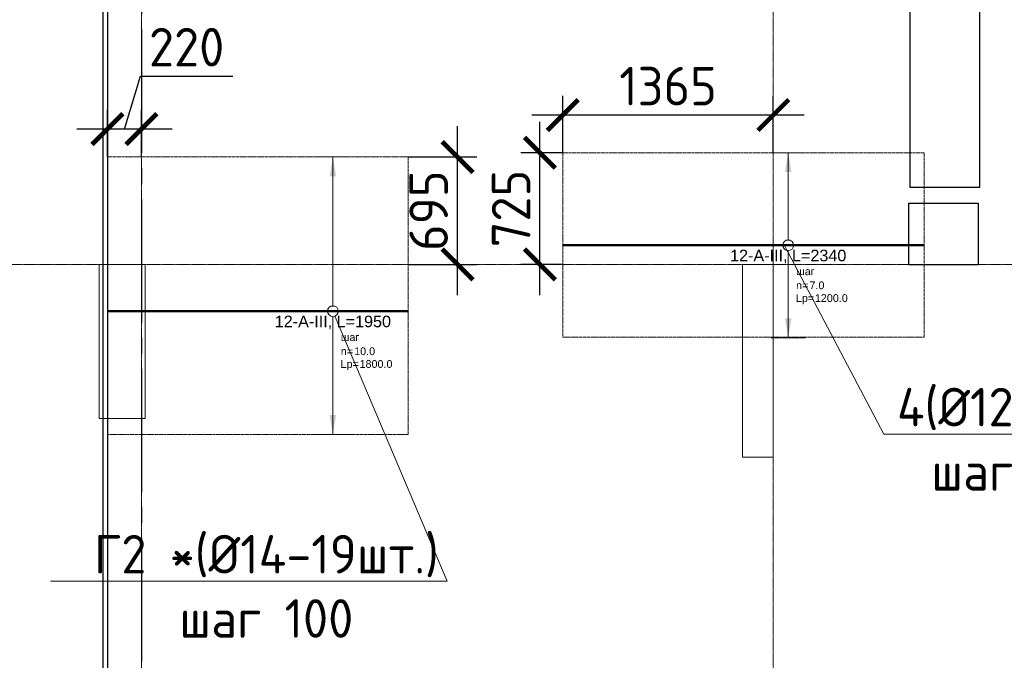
# Model space of a CAD drawing. Header units: millimetres. Extents: x -42044588 to 856694, y -806701 to 941911.
# Tile 216 of 256: x 3247 to 9636, y -430019 to -425863. Entities that reach past the tile are written whole.
import ezdxf
from ezdxf import colors
from ezdxf.entities.mleader import LeaderData, LeaderLine
from ezdxf.enums import TextEntityAlignment as Align
from ezdxf.math import Vec2, Vec3

# ---------------------------------------------------------------- set-up
doc = ezdxf.new("R2010")
doc.units = ezdxf.units.MM
doc.set_wipeout_variables(frame=1)
for name, pattern in [('01 Штриховая _4 мм_', [6, 3.5, -2.5]), ('______5', [1100, 800, -100, 100, -100]), ('DASHED', [7, 5, -2, 0]), ('GOST2.303 4', [7, 5, -2, 0]), ('осевая', [50.8, 31.75, -6.35, 6.35, -6.35])]:
    doc.linetypes.add(name, pattern=pattern)
doc.layers.add('0 @ 100', color=7, linetype='Continuous')
for name, color, linetype, lineweight in [('907Сл Осевые', 1, 'Continuous', 0), ('АрмСтер', 2, 'Continuous', 50), ('контур распр. стерхней', 2, 'GOST2.303 4', 20), ('Оси', 40, '______5', 18), ('Перекрытие ж_бетон', 1, 'Continuous', 30), ('подоснова', 151, 'Continuous', 5), ('РАЗМЕРЫ', 1, 'Continuous', 9)]:
    doc.layers.add(name, color=color, linetype=linetype, lineweight=lineweight)
doc.layers.add('АрмСтер_атрибуты', color=2, linetype='Continuous', lineweight=0, plot=False)
doc.layers.add('Колонна_ бетон', color=7, linetype='Continuous', lineweight=50, true_color=0xb4b496)
doc.styles.add('GOST-2.304_Type-B', font='GOST_Common.ttf')
doc.styles.get("Standard").update_dxf_attribs({"font": 'arial.ttf'})
doc.styles.add('Аннотативный', font='arial.ttf')
doc.styles.add('ГОСТ', font='GOST_Common.ttf')
doc.dimstyles.new('СПДС', dxfattribs={"dimscale": 100, "dimtxt": 2.5, "dimasz": 2, "dimexe": 1.25, "dimexo": 0, "dimtad": 1, "dimdec": 0, "dimrnd": 5, "dimtxsty": 'GOST-2.304_Type-B', "dimblk": 'ARCHTICK', "dimcen": 2.5, "dimdle": 2, "dimclrd": 1, "dimclre": 1, "dimclrt": 1, "dimadec": 0, "dimazin": 2, "dimtfac": 0.75, "dimtdec": 0, "dimtmove": 1, "dimatfit": 3, "dimfxl": 0, "dimtolj": 1, "dimarcsym": 0})

# ---------------------------------------------------------------- blocks, each defined once
blk = doc.blocks.new('подложка стн 1-го этажа')
at = {"layer": 'Колонна_ бетон', "color": 252, "linetype": 'DASHED', "lineweight": 0, "ltscale": 0.5, "true_color": 0x939598, "transparency": 33554687}
for p, q in [((7768.8, 14611.8, -200), (7768.8, 14611.8, -200)), ((7768.8, 14611.8, -200), (8068.8, 14611.8, -200)), ((7768.8, 13611.8, -200), (7768.8, 14611.8, -200)), ((8068.8, 14611.8, -200), (8068.8, 14611.8, -200)), ((8068.8, 13611.8, -200), (8068.8, 14611.8, -200)), ((11943.8, 14611.8, -200), (11943.8, 14611.8, -200)), ((11943.8, 13361.8, -200), (11943.8, 14611.8, -200)), ((11943.8, 14611.8, -200), (12143.8, 14611.8, -200)), ((12143.8, 14611.8, -200), (12143.8, 14611.8, -200)), ((12143.8, 13361.8, -200), (12143.8, 14611.8, -200)), ((7768.8, 13611.8, -200), (7768.8, 13611.8, -200)), ((7768.8, 13611.8, -200), (8068.8, 13611.8, -200)), ((8068.8, 13611.8, -200), (8068.8, 13611.8, -200)), ((11943.8, 13361.8, -200), (11943.8, 13361.8, -200)), ((11943.8, 13361.8, -200), (12143.8, 13361.8, -200)), ((12143.8, 13361.8, -200), (12143.8, 13361.8, -200))]:
    blk.add_line(p, q, dxfattribs=at)
blk = doc.blocks.new('цукцкц')
at = {"layer": 'Перекрытие ж_бетон'}
blk.add_lwpolyline([(-260916, -573809.4), (-260916, -574258.9), (-261316, -574258.9), (-261316, -573809.4)], close=True, dxfattribs=at)
blk = doc.blocks.new('отв +6900')
at = {"layer": 'Перекрытие ж_бетон'}
blk.add_lwpolyline([(-260423.6, -179219.2), (-260873.6, -179219.2), (-260873.6, -177439.2), (-260423.6, -177439.2)], close=True, dxfattribs=at)
at = {"color": 1, "rotation": 90}
blk.add_blockref('цукцкц', (-834690.3, 81594.9), dxfattribs=at)
blk = doc.blocks.new('_None')
blk = doc.blocks.new('_ArchTick')
at = {"color": 0, "linetype": 'ByBlock', "const_width": 0.15}
blk.add_lwpolyline([(-0.5, -0.5), (0.5, 0.5)], dxfattribs=at)
blk = doc.blocks.new('*D5504')
at = {"layer": '907Сл Осевые', "color": 1, "lineweight": -2, "transparency": 16777216}
for p, q in [((3787.2, -415800.8), (3787.2, -437975)), ((3817.2, -415800.8), (3817.2, -437975)), ((3787.2, -437850), (3587.2, -437850)), ((3787.2, -437850), (3817.2, -437850)), ((3787.2, -437850), (3817.2, -437850)), ((3802.2, -437850), (3980.4, -438443.7)), ((3817.2, -437850), (4017.2, -437850)), ((3980.4, -438443.7), (4405.4, -438443.7))]:
    blk.add_line(p, q, dxfattribs=at)
at = {"layer": 'DEFPOINTS', "color": 0, "transparency": 16777216}
for p in [(3787.2, -415800.8), (3817.2, -415800.8), (3817.2, -437850)]:
    blk.add_point(p, dxfattribs=at)
at = {"layer": '907Сл Осевые', "color": 1, "lineweight": -2, "transparency": 16777216, "xscale": 200, "yscale": 200, "zscale": 200}
blk.add_blockref('_ArchTick', (3787.2, -437850), dxfattribs=at)
at = {"layer": '907Сл Осевые', "color": 1, "lineweight": -2, "transparency": 16777216, "xscale": 200, "yscale": 200, "zscale": 200, "rotation": 180}
blk.add_blockref('_ArchTick', (3817.2, -437850), dxfattribs=at)
at = {"layer": '907Сл Осевые', "color": 1, "lineweight": 0, "transparency": 16777216, "insert": (4192.9, -438256.2), "char_height": 250, "attachment_point": 5, "style": 'GOST-2.304_Type-B'}
blk.add_mtext('\\A1;30', dxfattribs=at)
blk = doc.blocks.new('*U2321')
at = {"layer": 'РАЗМЕРЫ'}
for p, q in [((112.5, 1000), (-112.5, 1000)), ((112.5, -800), (-112.5, -800))]:
    blk.add_line(p, q, dxfattribs=at)
at = {"layer": 'РАЗМЕРЫ', "ltscale": 15}
blk.add_line((0, -800), (0, 1000), dxfattribs=at)
at = {"layer": 'РАЗМЕРЫ'}
for points in [[(0, 1000), (20.9, 874.8), (-20.9, 874.8)], [(0, -800), (20.9, -674.8), (-20.9, -674.8)]]:
    blk.add_solid(points, dxfattribs=at)
at = {"layer": 'АрмСтер_атрибуты', "color": 215, "ltscale": 15, "style": 'Аннотативный'}
for s, p in [('шаг', (51.4, -194.2)), ('n=', (51.4, -285.1)), ('Lр=', (50.2, -367.8))]:
    blk.add_text(s, height=50, dxfattribs=at).set_placement(p)
at = {"layer": 'АрмСтер_атрибуты', "style": 'Аннотативный', "flags": 8}
blk.add_attdef('ПОЗ', (110, 29.6), '', height=75, dxfattribs=at)
at = {"layer": 'АрмСтер_атрибуты', "flags": 9}
for tag, p in [('МАССА', (-1033.5, -210.5)), ('ОБОЗНАЧЕНИЕ', (-1033.5, -324.4))]:
    blk.add_attdef(tag, p, '', height=75, dxfattribs=at)
at = {"layer": 'АрмСтер_атрибуты', "color": 215, "style": 'Аннотативный'}
for tag, p, flags in [('ШАГ', (190.9, -194.2), 10), ('КОЛ', (138, -285.1), 8), ('ШИРИНА', (172.9, -367.8), 8)]:
    blk.add_attdef(tag, p, '', height=50, dxfattribs=dict(at, flags=flags))
at = {"linetype": 'Continuous', "lineweight": 0}
blk.add_wipeout([(35, 0), (28.3, 20.6), (10.8, 33.3), (-10.8, 33.3), (-28.3, 20.6), (-35, 0), (-28.3, -20.6), (-10.8, -33.3), (10.8, -33.3), (28.3, -20.6)], dxfattribs=at)
at = {"color": 0, "linetype": 'ByBlock', "lineweight": -2, "ltscale": 100}
blk.add_line((-1462.5, 0), (487.5, 0), dxfattribs=at)
at = {"layer": 'РАЗМЕРЫ'}
blk.add_circle((0, 0), 35, dxfattribs=at)
at = {"layer": 'АрмСтер_атрибуты', "style": 'Аннотативный', "flags": 8}
blk.add_attdef('НАИМЕНОВАНИЕ', text='', height=75, dxfattribs=at).set_placement((0, -29.3), align=Align.TOP_CENTER)
blk = doc.blocks.new('*U5523')
at = {"layer": 'РАЗМЕРЫ'}
for p, q in [((112.5, 600), (-112.5, 600)), ((112.5, -600), (-112.5, -600))]:
    blk.add_line(p, q, dxfattribs=at)
at = {"layer": 'РАЗМЕРЫ', "ltscale": 15}
blk.add_line((0, -600), (0, 600), dxfattribs=at)
at = {"layer": 'РАЗМЕРЫ'}
for points in [[(0, 600), (20.9, 474.8), (-20.9, 474.8)], [(0, -600), (20.9, -474.8), (-20.9, -474.8)]]:
    blk.add_solid(points, dxfattribs=at)
at = {"layer": 'АрмСтер_атрибуты', "color": 215, "ltscale": 15, "style": 'Аннотативный'}
for s, p in [('шаг', (51.4, -194.2)), ('n=', (51.4, -285.1)), ('Lр=', (50.2, -367.8))]:
    blk.add_text(s, height=50, dxfattribs=at).set_placement(p)
at = {"layer": 'АрмСтер_атрибуты', "style": 'Аннотативный', "flags": 8}
blk.add_attdef('ПОЗ', (110, 29.6), '', height=75, dxfattribs=at)
at = {"layer": 'АрмСтер_атрибуты', "color": 215, "style": 'Аннотативный'}
for tag, p, flags in [('ШАГ', (190.9, -194.2), 10), ('КОЛ', (138, -285.1), 8), ('ШИРИНА', (172.9, -367.8), 8)]:
    blk.add_attdef(tag, p, '', height=50, dxfattribs=dict(at, flags=flags))
at = {"layer": 'АрмСтер_атрибуты', "flags": 9}
for tag, p in [('МАССА', (-1033.5, -610.5)), ('ОБОЗНАЧЕНИЕ', (-1033.5, -724.4))]:
    blk.add_attdef(tag, p, '', height=75, dxfattribs=at)
at = {"linetype": 'Continuous', "lineweight": 0}
blk.add_wipeout([(35, 0), (28.3, 20.6), (10.8, 33.3), (-10.8, 33.3), (-28.3, 20.6), (-35, 0), (-28.3, -20.6), (-10.8, -33.3), (10.8, -33.3), (28.3, -20.6)], dxfattribs=at)
at = {"color": 0, "linetype": 'ByBlock', "lineweight": -2, "ltscale": 100}
blk.add_line((-1462.5, 0), (877.5, 0), dxfattribs=at)
at = {"layer": 'РАЗМЕРЫ'}
blk.add_circle((0, 0), 35, dxfattribs=at)
at = {"layer": 'АрмСтер_атрибуты', "style": 'Аннотативный', "flags": 8}
blk.add_attdef('НАИМЕНОВАНИЕ', text='', height=75, dxfattribs=at).set_placement((0, -29.3), align=Align.TOP_CENTER)
blk = doc.blocks.new('оси блок 2')
at = {"layer": 'Оси', "color": 16, "linetype": 'осевая', "lineweight": 0, "ltscale": 0.25, "transparency": 33554687}
for p, q in [((-85704.7, -322543), (-85704.7, -347930)), ((-81604.7, -322543), (-81604.7, -347914.1)), ((-89822.3, -337801.3), (-37238.5, -337801.3))]:
    blk.add_line(p, q, dxfattribs=at)
blk = doc.blocks.new('*D6157')
at = {"layer": '907Сл Осевые', "color": 1, "lineweight": -2, "transparency": 16777216}
for p, q in [((3927.2, -426572.9), (4030.4, -426229.1)), ((4030.4, -426229.1), (4630.4, -426229.1)), ((3817.2, -426753.8), (3817.2, -426447.9)), ((4037.2, -426753.8), (4037.2, -426447.9)), ((4237.2, -426572.9), (3617.2, -426572.9))]:
    blk.add_line(p, q, dxfattribs=at)
at = {"layer": 'DEFPOINTS', "color": 0, "transparency": 16777216}
for p in [(3817.2, -426572.9), (3817.2, -426753.8), (4037.2, -426753.8)]:
    blk.add_point(p, dxfattribs=at)
at = {"layer": '907Сл Осевые', "color": 1, "lineweight": -2, "transparency": 16777216, "xscale": 200, "yscale": 200, "zscale": 200, "rotation": 180}
blk.add_blockref('_ArchTick', (3817.2, -426572.9), dxfattribs=at)
at = {"layer": '907Сл Осевые', "color": 1, "lineweight": -2, "transparency": 16777216, "xscale": 200, "yscale": 200, "zscale": 200}
blk.add_blockref('_ArchTick', (4037.2, -426572.9), dxfattribs=at)
at = {"layer": '907Сл Осевые', "color": 1, "lineweight": 0, "transparency": 16777216, "insert": (4330.4, -426041.6), "char_height": 250, "attachment_point": 5, "style": 'GOST-2.304_Type-B'}
blk.add_mtext('\\A1;220', dxfattribs=at)
blk = doc.blocks.new('*D6158')
at = {"layer": '907Сл Осевые', "color": 1, "lineweight": -2, "transparency": 16777216}
for p, q in [((6088.5, -427651), (6088.5, -426553.8)), ((5767, -426753.8), (6213.5, -426753.8)), ((5767, -427451), (6213.5, -427451))]:
    blk.add_line(p, q, dxfattribs=at)
at = {"layer": 'DEFPOINTS', "color": 0, "transparency": 16777216}
for p in [(5767, -426753.8), (6088.5, -426753.8), (5767, -427451, 200)]:
    blk.add_point(p, dxfattribs=at)
at = {"layer": '907Сл Осевые', "color": 1, "lineweight": -2, "transparency": 16777216, "xscale": 200, "yscale": 200, "zscale": 200}
for p, rotation in [((6088.5, -426753.8), 90), ((6088.5, -427451), 270)]:
    blk.add_blockref('_ArchTick', p, dxfattribs=dict(at, rotation=rotation))
at = {"layer": '907Сл Осевые', "color": 1, "lineweight": 0, "transparency": 16777216, "insert": (5901, -427102.4), "char_height": 250, "attachment_point": 5, "rotation": 90, "style": 'GOST-2.304_Type-B'}
blk.add_mtext('\\A1;695', dxfattribs=at)
blk = doc.blocks.new('*D6159')
at = {"layer": '907Сл Осевые', "color": 1, "lineweight": -2, "transparency": 16777216}
for p, q in [((6623.2, -427651), (6623.2, -426526.2)), ((6771.3, -426726.2), (6498.2, -426726.2)), ((6771.3, -427451), (6498.2, -427451))]:
    blk.add_line(p, q, dxfattribs=at)
at = {"layer": 'DEFPOINTS', "color": 0, "transparency": 16777216}
for p in [(6623.2, -426726.2), (6771.3, -426726.2), (6771.3, -427451, 200)]:
    blk.add_point(p, dxfattribs=at)
at = {"layer": '907Сл Осевые', "color": 1, "lineweight": -2, "transparency": 16777216, "xscale": 200, "yscale": 200, "zscale": 200}
for p, rotation in [((6623.2, -426726.2), 90), ((6623.2, -427451), 270)]:
    blk.add_blockref('_ArchTick', p, dxfattribs=dict(at, rotation=rotation))
at = {"layer": '907Сл Осевые', "color": 1, "lineweight": 0, "transparency": 16777216, "insert": (6435.7, -427088.6), "char_height": 250, "attachment_point": 5, "rotation": 90, "style": 'GOST-2.304_Type-B'}
blk.add_mtext('\\A1;725', dxfattribs=at)
blk = doc.blocks.new('*D6160')
at = {"layer": '907Сл Осевые', "color": 1, "lineweight": -2, "transparency": 16777216}
for p, q in [((6771.3, -426726.2), (6771.3, -426356.7)), ((8137.1, -426726.2), (8137.1, -426356.7)), ((8337.1, -426481.7), (6571.3, -426481.7))]:
    blk.add_line(p, q, dxfattribs=at)
at = {"layer": 'DEFPOINTS', "color": 0, "transparency": 16777216}
for p in [(6771.3, -426481.7), (6771.3, -426726.2), (8137.1, -426726.2, 200)]:
    blk.add_point(p, dxfattribs=at)
at = {"layer": '907Сл Осевые', "color": 1, "lineweight": -2, "transparency": 16777216, "xscale": 200, "yscale": 200, "zscale": 200, "rotation": 180}
blk.add_blockref('_ArchTick', (6771.3, -426481.7), dxfattribs=at)
at = {"layer": '907Сл Осевые', "color": 1, "lineweight": -2, "transparency": 16777216, "xscale": 200, "yscale": 200, "zscale": 200}
blk.add_blockref('_ArchTick', (8137.1, -426481.7), dxfattribs=at)
at = {"layer": '907Сл Осевые', "color": 1, "lineweight": 0, "transparency": 16777216, "insert": (7454.2, -426294.2), "char_height": 250, "attachment_point": 5, "style": 'GOST-2.304_Type-B'}
blk.add_mtext('\\A1;1365', dxfattribs=at)

msp = doc.modelspace()

# ---------------------------------------------------------------- linework, layer by layer
at = {"layer": 'контур распр. стерхней', "linetype": '01 Штриховая _4 мм_'}
for points in [[(9115.857, -427923.186), (6771.301, -427923.186), (6771.31, -426726.179), (9115.866, -426726.179)], [(5766.975, -428553.831), (3816.973, -428553.831), (3816.982, -426753.831), (5766.984, -426753.831)]]:
    msp.add_lwpolyline(points, close=True, dxfattribs=at)
at = {"layer": 'Оси', "color": 16, "linetype": '______5', "lineweight": 25, "transparency": 33554687}
msp.add_line((4037.249, -413827.692), (4037.249, -437817.692), dxfattribs=at)
at = {"layer": 'Перекрытие ж_бетон'}
msp.add_lwpolyline([(14447.249, -415700.97), (14447.249, -415700.97), (3787.249, -415700.97), (3787.25, -432600.97)], dxfattribs=at)

# ---------------------------------------------------------------- block references
for name, p in [('подложка стн 1-го этажа', (-4006.674, -442062.764, 560)), ('отв +6900', (269898.156, -247731.872, 200))]:
    msp.add_blockref(name, p)

# ---------------------------------------------------------------- dimensions: what is measured, and where the dimension line sits
at = {"layer": '907Сл Осевые', "lineweight": 0}
dim = msp.add_linear_dim(base=(3817.249, -437849.989), p1=(3787.249, -415800.835), p2=(3817.249, -415800.835), dimstyle='СПДС', dxfattribs=at)
dim.commit()
dim.dimension.update_dxf_attribs({"geometry": '*D5504', "text_midpoint": (4042.874, -438256.239)})

# ---------------------------------------------------------------- leaders
at = {"layer": 'подоснова', "color": 2, "ltscale": 0.3}
ml = msp.add_multileader_mtext('Standard', dxfattribs=at)
ml.set_content('Г2 *(%%C14-19шт.)\\Pшаг 100', color=2, style='GOST-2.304_Type-B')
ml.set_leader_properties(color=256, linetype='ByLayer', lineweight=15)
ml.set_arrow_properties(name='NONE')
ml.build(insert=Vec2(0, 0))
ml.multileader.update_dxf_attribs({"text_left_attachment_type": 6, "text_right_attachment_type": 6, "dogleg_length": 0.1, "arrow_head_size": 18})
ctx = ml.context
ctx.base_point, ctx.char_height, ctx.arrow_head_size, ctx.landing_gap_size, ctx.plane_origin = Vec3(3674.564, -429505.505), 250, 18, 20, Vec3(-4785.921, -424107.184)
ctx.left_attachment, ctx.right_attachment, ctx.text_align_type = 6, 6, 1
notes = []
notes.append((ctx, [(1, (1, 1, 0), (6021.482, -429505.505), (-1, 0), 0.1, [(0, [(5270.185, -427734.184)], 0, [])])]))
ctx.mtext.insert, ctx.mtext.alignment, ctx.mtext.flow_direction = Vec3(4847.973, -429205.505), 2, 5
for ctx, leaders in notes:
    for number, flags, end, landing, length, lines in leaders:
        leader = LeaderData()
        leader.index, (leader.has_last_leader_line, leader.has_dogleg_vector, leader.attachment_direction) = number, flags
        leader.last_leader_point, leader.dogleg_vector, leader.dogleg_length = Vec3(end), Vec3(landing), length
        for number, points, colour, breaks in lines:
            line = LeaderLine()
            line.index, line.vertices, line.color, line.breaks = number, Vec3.list(points), colors.encode_raw_color(colour), breaks
            leader.lines.append(line)
        ctx.leaders.append(leader)

# ---------------------------------------------------------------- next in the draw order: block references
at = {"layer": 'АрмСтер', "ltscale": 15}
ref = msp.add_blockref('*U5523', (8233.81, -427326.179), dxfattribs=at)
ref.add_attrib('НАИМЕНОВАНИЕ', '12-A-III, L=2340', dxfattribs={"layer": 'АрмСтер_атрибуты', "height": 75, "style": 'Аннотативный', "flags": 8}).set_placement((8233.81, -427355.517), align=Align.TOP_CENTER)
ref.add_attrib('КОЛ', '7.0', (8371.859, -427611.304), dxfattribs={"layer": 'АрмСтер_атрибуты', "color": 215, "height": 50, "style": 'Аннотативный', "flags": 8})
ref.add_attrib('ШИРИНА', '1200.0', (8406.695, -427693.978), dxfattribs={"layer": 'АрмСтер_атрибуты', "color": 215, "height": 50, "style": 'Аннотативный', "flags": 8})
ref = msp.add_blockref('*U2321', (5279.482, -427753.831), dxfattribs=at)
ref.add_attrib('НАИМЕНОВАНИЕ', '12-A-III, L=1950', dxfattribs={"layer": 'АрмСтер_атрибуты', "height": 75, "style": 'Аннотативный', "flags": 8}).set_placement((5279.482, -427783.17), align=Align.TOP_CENTER)
ref.add_attrib('КОЛ', '10.0', (5417.531, -428038.956), dxfattribs={"layer": 'АрмСтер_атрибуты', "color": 215, "height": 50, "style": 'Аннотативный', "flags": 8})
ref.add_attrib('ШИРИНА', '1800.0', (5452.367, -428121.63), dxfattribs={"layer": 'АрмСтер_атрибуты', "color": 215, "height": 50, "style": 'Аннотативный', "flags": 8})

# ---------------------------------------------------------------- next in the draw order: block references
at = {"layer": 'подоснова', "color": 5, "ltscale": 0.3}
msp.add_blockref('оси блок 2', (89741.825, -89649.648, 200), dxfattribs=at)

# ---------------------------------------------------------------- next in the draw order: texts
at = {"ltscale": 100, "insert": (-133805.873, -427787.508), "char_height": 250, "attachment_point": 1, "style": 'ГОСТ'}
msp.add_mtext_dynamic_manual_height_columns('\\pi1250,t1750;1.^IПроизводство работ вести в строгом соответствии с требованиями СП 70.13330.2012 "Несущие и ограждающие конструкции" и проектом производства работ.{\\H1.83333x; }\\P2.^IПеред бетонированием арматуру и основание, на которую укладывается бетонная смесь, очистить от {\\H1.55556x; }ржавчины и грязи. {\\H1.64815x; }\\P3.^IБетонирование вести слоем на всю толщину  плит. Захватки при бетонировании должны быть отсечены {\\H1.61728x; }вертикальными швами. Бетон применять класса В25. Заполнителем для бетона служит щебень твердых пород, {\\H1.62757x; }наибольшая фракция щебня не должна превышать 40мм.{\\H1.62414x; }\\P4.^IВ процессе бетонирования обеспечить соблюдение защитных слоев и мест положения рабочей арматуры {\\H1.62529x; }согласно проекту. Материал фиксаторов для нижней арматуры фундаментных плит выбирается проектом производства {\\H1.6249x; }работ, исходя из конкретных возможностей строительной организации.{\\H1.62503x; }\\P5.^IПроектом принято соединение рабочих стержней арматуры монолитной плиты внахлестку (без сварки). {\\H1.72499x; }\\P6.^IСварные арматурные каркасы изготовить на заводе-изготовители. {\\H1.67917x; }\\P7.^IКрестообразные соединения стержней арматуры 1-го и 2-го рядов, а также 3-го и 4-го рядов между собой {\\H1.60694x; }выполнить вязкой отожженной проволокой диаметром 2,0-3,0 мм. Допускается применение специальных соединительных {\\H1.63102x; }элементов - пластмассовых или проволочных фиксаторов. Соединение арматуры допускается предусматривать не во всех {\\H1.62299x; }местах пересечения стержней арматуры. При этом должны быть связаны вязальной проволокой все пересечения стержней {\\H1.62567x; }в 2-х крайних рядах по периметру плит, остальные узлы могут быть соединены через узел в шахматном порядке (схему {\\H1.72478x; }вязки стержней см. на данном листе).{\\H1.77924x; }', width=18954.38214, gutter_width=12.5, heights=[0], dxfattribs=at)
at = {"layer": '0 @ 100', "insert": (-41963.959, -385058.983), "char_height": 300, "width": 18500, "attachment_point": 1, "style": 'ГОСТ'}
msp.add_mtext('\\pi-900,l900,t900;{\\C7;1.^IАрмирование монолитной плиты  состоит из основного армирования ∅10 А500С с шагом  200х200мм  в нижней зоне, основного армирования ∅10 А500С с шагом  200х200мм  в  верхней зоне и дополнительного армирования, указанного на схемах армирования.\\P2.^IАрмирование плиты предусмотрено отдельными  стержнями заводской длины по осям Х и Y. При недостатке заводской длины стержней для армирования плиты, стыки стержней осуществлять внахлестку без  сварки. Стыки арматуры внахлестку должны располагаться вразбежку (через шаг). См. деталь стыковки арматуры.\\P3.^IВерхнюю и нижнюю арматуру вязать вязальной проволокой через пересечение.  Стержни основной и дополнительной арматуры укладывать в соответствии с сечениями .\\P4.^IПо периметру плиты и у отверстий  у концов основной арматуры устанавливать П-образные элементы Ск1.\\P5.^IПозиции со знаком "*" укладываются с шагом 100 мм\\P6.^IДля фиксации в проектном положении стержней верхней сетки устанавливать фиксаторы Ф1 с шагом 600х600мм.\\P7.^IДиаметр оправки стержня при d<20мм - 5d, при d≥20мм - 8d\\P8.^IКаркасы поперечного армирования устанавливаются до начала устройство верхней сетки армирования.\\P9.^IОбрамления отверстий см. лист 8. В местах расположения отверстий осуществить прерывания основной и дополнительной сеток арматуры. Отверстия обрамляются двумя стержнями арматуры, расход стали на обрамление учтен на листе 40.\\P10.^IПроемы размерами до 300х300 допускается выполнять по месту методом алмазного бурения.\\P11.^IСечения 3-3;4-4;5-5 см. лист 8.}', dxfattribs=at)

# ---------------------------------------------------------------- next in the draw order: dimensions: what is measured, and where the dimension line sits
at = {"layer": '907Сл Осевые', "lineweight": 0}
for base, p1, p2, picture, middle in [((3817.249, -426572.855), (4037.249, -426753.831), (3817.249, -426753.831), '*D6157', (4092.874, -426041.605)), ((6771.31, -426481.656), (8137.107, -426726.179, 200), (6771.31, -426726.179), '*D6160', (7454.209, -426294.156))]:
    dim = msp.add_linear_dim(base=base, p1=p1, p2=p2, dimstyle='СПДС', dxfattribs=at)
    dim.commit()
    dim.dimension.update_dxf_attribs({"geometry": picture, "text_midpoint": middle})
for base, p1, p2, picture, middle in [((6088.507, -426753.831), (5766.98, -427450.97, 200), (5766.984, -426753.831), '*D6158', (5901.007, -427102.4)), ((6623.161, -426726.179), (6771.304, -427450.97, 200), (6771.31, -426726.179), '*D6159', (6435.661, -427088.574))]:
    dim = msp.add_linear_dim(base=base, p1=p1, p2=p2, angle=90, dimstyle='СПДС', dxfattribs=at)
    dim.commit()
    dim.dimension.update_dxf_attribs({"geometry": picture, "text_midpoint": middle})

# ---------------------------------------------------------------- next in the draw order: leaders
at = {"layer": 'подоснова', "color": 4, "ltscale": 0.3}
ml = msp.add_multileader_mtext('Standard', dxfattribs=at)
ml.set_content('4(%%C12-7шт.)\\Pшаг 200', color=4, style='GOST-2.304_Type-B')
ml.set_leader_properties(color=256, linetype='ByLayer', lineweight=15)
ml.set_arrow_properties(name='NONE')
ml.build(insert=Vec2(0, 0))
ml.multileader.update_dxf_attribs({"text_left_attachment_type": 6, "text_right_attachment_type": 6, "dogleg_length": 0.1, "arrow_head_size": 18})
ctx = ml.context
ctx.base_point, ctx.char_height, ctx.arrow_head_size, ctx.landing_gap_size, ctx.plane_origin = Vec3(8853.464, -428551.339, 43150), 250, 18, 20, Vec3(-428.232, -423819.791, 43150)
ctx.left_attachment, ctx.right_attachment, ctx.text_align_type = 6, 6, 1
notes = []
notes.append((ctx, [(0, (1, 1, 0), (8853.364, -428551.339, 43150), (1, 0), 0.1, [(0, [(8210.037, -427327.786, 43150)], 0, [])])]))
ctx.mtext.insert, ctx.mtext.alignment, ctx.mtext.flow_direction = Vec3(9748.464, -428251.339, 43150), 2, 5
for ctx, leaders in notes:
    for number, flags, end, landing, length, lines in leaders:
        leader = LeaderData()
        leader.index, (leader.has_last_leader_line, leader.has_dogleg_vector, leader.attachment_direction) = number, flags
        leader.last_leader_point, leader.dogleg_vector, leader.dogleg_length = Vec3(end), Vec3(landing), length
        for number, points, colour, breaks in lines:
            line = LeaderLine()
            line.index, line.vertices, line.color, line.breaks = number, Vec3.list(points), colors.encode_raw_color(colour), breaks
            leader.lines.append(line)
        ctx.leaders.append(leader)

doc.saveas('drawing.dxf')
